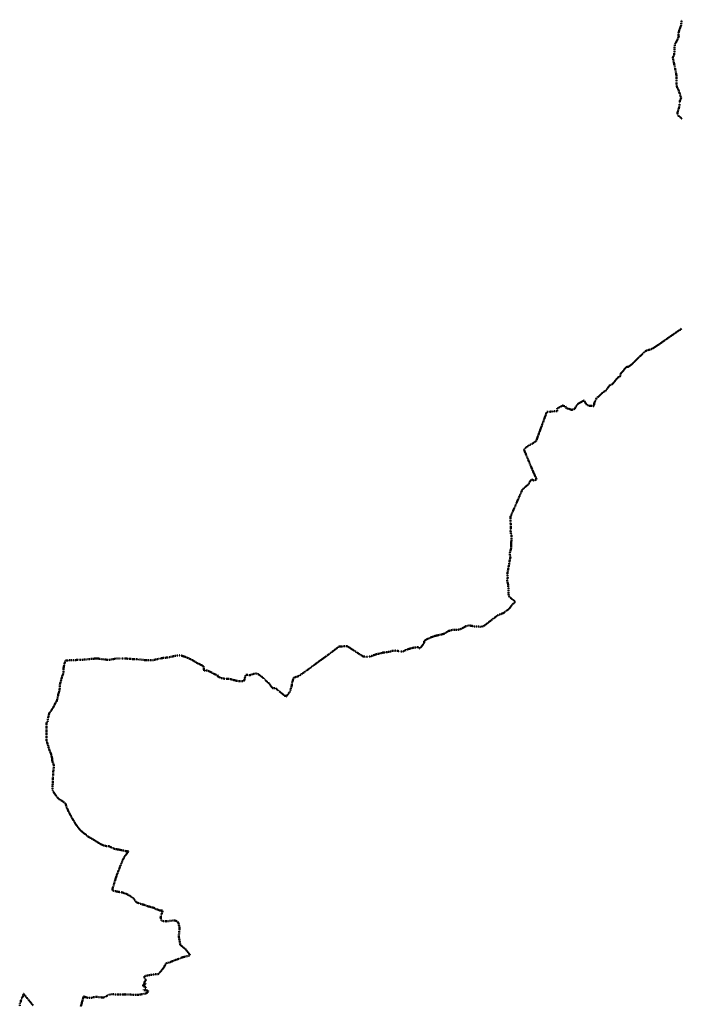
# Model space of a CAD drawing. Extents: x 6414462 to 20492237, y 5756825 to 17376351.
# Tile 2 of 127: x 6478564 to 6493818, y 5796793 to 5819504. Entities that reach past the tile are written whole.
import ezdxf

# ---------------------------------------------------------------- set-up
doc = ezdxf.new("R2010")
doc.units = 0
doc.linetypes.add('2324-2024 mdcp$0$DWUKROPK4-3', pattern=[3.48, 2, -0.46, 0.05, -0.46, 0.05, -0.46])
doc.linetypes.add('Lipnica teren 1$0$HIDDEN2', pattern=[0.1875, 0.125, -0.0625])
doc.layers.add('2324-2024 mdcp$0$GESJPO', color=7, linetype='Continuous', lineweight=50)
doc.layers.add('Lipnica teren 1$0$demontaże', color=10, linetype='Continuous')

# ---------------------------------------------------------------- blocks, each defined once
blk = doc.blocks.new('2324-2024 mdcp')
at = {"layer": '2324-2024 mdcp$0$GESJPO', "color": 7, "linetype": '2324-2024 mdcp$0$DWUKROPK4-3', "lineweight": 50}
for points in [[(6478564, 5796750), (6478570, 5796794), (6478570, 5796810), (6478572, 5796825), (6478580, 5796829), (6478590, 5796862), (6478594, 5796890), (6478596, 5796902), (6478600, 5796913), (6478603, 5796920), (6478637, 5796975), (6478645, 5797001), (6478655, 5797028), (6478654, 5797031), (6478656, 5797031), (6478658, 5797030), (6478729, 5796942), (6478802, 5796854), (6478873, 5796766)], [(6479976, 5796753), (6480007, 5796863), (6480026, 5796929), (6480038, 5796972), (6480081, 5796959), (6480120, 5796947), (6480124, 5796946), (6480133, 5796943), (6480211, 5796939), (6480231, 5796943), (6480269, 5796957), (6480290, 5796960), (6480352, 5796963), (6480384, 5796961), (6480454, 5796952), (6480482, 5796950), (6480503, 5796952), (6480533, 5796960), (6480573, 5796987), (6480602, 5797005), (6480621, 5797013), (6480652, 5797021), (6480675, 5797023), (6480711, 5797024), (6480865, 5797015), (6480936, 5797019), (6480956, 5797020), (6480992, 5797023), (6481111, 5797016), (6481281, 5797008), (6481291, 5797009), (6481452, 5797035), (6481453, 5797038), (6481476, 5797044), (6481488, 5797050), (6481511, 5797061), (6481522, 5797066), (6481513, 5797069), (6481511, 5797071), (6481510, 5797077), (6481515, 5797087), (6481524, 5797099), (6481502, 5797114), (6481487, 5797115), (6481460, 5797108), (6481447, 5797107), (6481437, 5797110), (6481427, 5797127), (6481431, 5797134), (6481455, 5797134), (6481464, 5797136), (6481467, 5797137), (6481473, 5797179), (6481465, 5797182), (6481457, 5797183), (6481454, 5797193), (6481448, 5797213), (6481442, 5797218), (6481439, 5797208), (6481425, 5797203), (6481423, 5797203), (6481405, 5797234), (6481413, 5797242), (6481419, 5797244), (6481458, 5797249), (6481465, 5797259), (6481461, 5797270), (6481449, 5797275), (6481431, 5797271), (6481430, 5797296), (6481438, 5797310), (6481463, 5797332), (6481470, 5797357), (6481460, 5797379), (6481450, 5797378), (6481443, 5797405), (6481434, 5797422), (6481428, 5797428), (6481444, 5797437), (6481466, 5797446), (6481467, 5797447), (6481478, 5797449), (6481495, 5797453), (6481516, 5797458), (6481548, 5797464), (6481588, 5797472), (6481692, 5797487), (6481702, 5797488), (6481716, 5797486), (6481756, 5797488), (6481782, 5797512), (6481840, 5797579), (6481886, 5797640), (6481937, 5797736), (6481962, 5797741), (6482043, 5797770), (6482192, 5797828), (6482258, 5797853), (6482312, 5797875), (6482352, 5797886), (6482434, 5797907), (6482438, 5797908), (6482495, 5797919), (6482498, 5797920), (6482436, 5798002), (6482396, 5798054), (6482384, 5798067), (6482294, 5798140), (6482275, 5798157), (6482271, 5798161), (6482268, 5798164), (6482265, 5798174), (6482234, 5798345), (6482233, 5798354), (6482233, 5798367), (6482245, 5798507), (6482249, 5798549), (6482249, 5798558), (6482247, 5798568), (6482228, 5798652), (6482224, 5798672), (6482195, 5798704), (6482192, 5798707), (6482188, 5798709), (6482144, 5798727), (6482137, 5798729), (6482128, 5798728), (6481946, 5798707), (6481934, 5798706), (6481863, 5798715), (6481856, 5798717), (6481839, 5798727), (6481829, 5798736), (6481825, 5798747), (6481813, 5798791), (6481814, 5798795), (6481819, 5798821), (6481826, 5798847), (6481827, 5798850), (6481835, 5798876), (6481860, 5798952), (6481858, 5798952), (6481852, 5798953), (6481810, 5798954), (6481777, 5798961), (6481752, 5798975), (6481699, 5798990), (6481691, 5798996), (6481671, 5799012), (6481626, 5799026), (6481553, 5799045), (6481551, 5799045), (6481542, 5799048), (6481539, 5799049), (6481491, 5799063), (6481433, 5799086), (6481395, 5799097), (6481332, 5799115), (6481285, 5799132), (6481257, 5799146), (6481233, 5799167), (6481205, 5799214), (6481193, 5799229), (6481156, 5799259), (6481151, 5799264), (6481131, 5799280), (6481085, 5799306), (6481049, 5799326), (6481026, 5799336), (6480965, 5799360), (6480949, 5799365), (6480923, 5799373), (6480905, 5799377), (6480894, 5799379), (6480847, 5799386), (6480819, 5799390), (6480799, 5799395), (6480766, 5799403), (6480748, 5799407), (6480719, 5799417), (6480705, 5799426), (6480698, 5799432), (6480698, 5799434), (6480727, 5799534), (6480766, 5799658), (6480795, 5799751), (6480882, 5799981), (6480930, 5800092), (6480934, 5800105), (6480976, 5800195), (6481014, 5800241), (6481047, 5800285), (6481069, 5800323), (6481056, 5800321), (6481051, 5800320), (6481007, 5800326), (6480930, 5800344), (6480838, 5800363), (6480771, 5800374), (6480743, 5800380), (6480732, 5800386), (6480705, 5800400), (6480676, 5800412), (6480639, 5800429), (6480636, 5800431), (6480630, 5800436), (6480557, 5800442), (6480495, 5800455), (6480410, 5800500), (6480235, 5800608), (6480213, 5800621), (6480131, 5800665), (6480105, 5800698), (6480036, 5800744), (6480027, 5800752), (6479954, 5800815), (6479870, 5800926), (6479864, 5800934), (6479863, 5800936), (6479784, 5801066), (6479767, 5801092), (6479746, 5801133), (6479746, 5801134), (6479686, 5801248), (6479650, 5801325), (6479624, 5801414), (6479623, 5801415), (6479622, 5801421), (6479594, 5801444), (6479549, 5801479), (6479518, 5801498), (6479513, 5801501), (6479477, 5801522), (6479463, 5801530), (6479384, 5801625), (6479378, 5801636), (6479334, 5801706), (6479327, 5801726), (6479322, 5801737), (6479324, 5801866), (6479325, 5801920), (6479326, 5802001), (6479331, 5802038), (6479336, 5802075), (6479335, 5802142), (6479341, 5802189), (6479348, 5802246), (6479348, 5802312), (6479340, 5802349), (6479323, 5802373), (6479317, 5802393), (6479315, 5802432), (6479313, 5802431), (6479314, 5802435), (6479313, 5802459), (6479292, 5802544), (6479287, 5802567), (6479276, 5802598), (6479270, 5802611), (6479259, 5802625), (6479246, 5802663), (6479232, 5802706), (6479231, 5802708), (6479226, 5802734), (6479211, 5802787), (6479203, 5802813), (6479198, 5802828), (6479186, 5802865), (6479183, 5802874), (6479181, 5802954), (6479178, 5803028), (6479178, 5803052), (6479179, 5803097), (6479181, 5803181), (6479185, 5803292), (6479187, 5803293), (6479197, 5803299), (6479207, 5803314), (6479210, 5803322), (6479221, 5803413), (6479239, 5803485), (6479244, 5803498), (6479246, 5803503), (6479258, 5803528), (6479262, 5803533), (6479265, 5803536), (6479278, 5803548), (6479285, 5803557), (6479307, 5803595), (6479337, 5803643), (6479366, 5803698), (6479374, 5803718), (6479375, 5803721), (6479377, 5803720), (6479393, 5803756), (6479404, 5803770), (6479410, 5803773), (6479414, 5803778), (6479423, 5803815), (6479444, 5803890), (6479447, 5803907), (6479457, 5803964), (6479473, 5804008), (6479475, 5804014), (6479479, 5804025), (6479480, 5804032), (6479486, 5804070), (6479490, 5804094), (6479490, 5804152), (6479489, 5804162), (6479512, 5804248), (6479512, 5804250), (6479513, 5804252), (6479533, 5804322), (6479537, 5804334), (6479547, 5804369), (6479553, 5804384), (6479571, 5804436), (6479571, 5804461), (6479571, 5804511), (6479574, 5804535), (6479576, 5804546), (6479582, 5804597), (6479604, 5804682), (6479614, 5804723), (6479627, 5804724), (6479640, 5804724), (6479750, 5804729), (6479803, 5804732), (6479838, 5804733), (6479936, 5804738), (6480075, 5804744), (6480090, 5804745), (6480095, 5804745), (6480102, 5804746), (6480162, 5804754), (6480179, 5804757), (6480228, 5804763), (6480239, 5804764), (6480256, 5804764), (6480303, 5804766), (6480316, 5804767), (6480378, 5804766), (6480403, 5804763), (6480421, 5804761), (6480457, 5804756), (6480502, 5804750), (6480558, 5804743), (6480587, 5804740), (6480619, 5804737), (6480623, 5804738), (6480647, 5804740), (6480668, 5804742), (6480715, 5804753), (6480745, 5804759), (6480756, 5804761), (6480776, 5804765), (6480827, 5804771), (6480835, 5804771), (6480844, 5804771), (6480864, 5804771), (6480894, 5804770), (6480901, 5804772), (6480973, 5804771), (6481119, 5804759), (6481125, 5804759), (6481167, 5804756), (6481271, 5804755), (6481433, 5804732), (6481512, 5804729), (6481522, 5804729), (6481628, 5804728), (6481789, 5804766), (6481871, 5804782), (6482010, 5804795), (6482048, 5804805), (6482058, 5804807), (6482092, 5804816), (6482169, 5804833), (6482227, 5804841), (6482242, 5804840), (6482244, 5804840), (6482247, 5804845), (6482277, 5804843), (6482306, 5804830), (6482354, 5804814), (6482429, 5804787), (6482466, 5804772), (6482518, 5804746), (6482556, 5804728), (6482606, 5804694), (6482671, 5804656), (6482771, 5804608), (6482798, 5804590), (6482799, 5804585), (6482806, 5804549), (6482818, 5804484), (6482829, 5804492), (6482830, 5804493), (6482834, 5804498), (6482891, 5804493), (6482982, 5804447), (6483051, 5804411), (6483135, 5804378), (6483135, 5804347), (6483213, 5804318), (6483260, 5804308), (6483291, 5804302), (6483310, 5804301), (6483338, 5804299), (6483381, 5804301), (6483406, 5804297), (6483444, 5804288), (6483477, 5804278), (6483522, 5804266), (6483534, 5804262), (6483570, 5804255), (6483624, 5804243), (6483642, 5804244), (6483733, 5804246), (6483742, 5804272), (6483743, 5804275), (6483743, 5804277), (6483767, 5804355), (6483778, 5804391), (6483811, 5804389), (6483871, 5804385), (6483878, 5804386), (6483951, 5804412), (6483972, 5804415), (6484037, 5804424), (6484156, 5804341), (6484169, 5804327), (6484191, 5804305), (6484195, 5804301), (6484233, 5804260), (6484304, 5804204), (6484362, 5804128), (6484392, 5804089), (6484409, 5804083), (6484423, 5804087), (6484466, 5804084), (6484470, 5804079), (6484560, 5804002), (6484628, 5803948), (6484666, 5803918), (6484672, 5803910), (6484681, 5803906), (6484692, 5803910), (6484698, 5803906), (6484701, 5803894), (6484705, 5803895), (6484713, 5803896), (6484798, 5804009), (6484802, 5804017), (6484837, 5804148), (6484837, 5804158), (6484843, 5804206), (6484842, 5804210), (6484862, 5804268), (6484872, 5804294), (6484882, 5804323), (6484884, 5804328), (6484927, 5804341), (6484974, 5804355), (6484997, 5804363), (6485006, 5804372), (6485041, 5804394), (6485094, 5804432), (6485161, 5804479), (6485205, 5804510), (6485247, 5804541), (6485362, 5804626), (6485467, 5804704), (6485474, 5804710), (6485525, 5804745), (6485564, 5804774), (6485673, 5804852), (6485682, 5804859), (6485684, 5804856), (6485730, 5804896), (6485766, 5804923), (6485927, 5805045), (6485937, 5805046), (6485942, 5805046), (6485994, 5805049), (6486099, 5805052), (6486115, 5805053), (6486194, 5805002), (6486195, 5805001), (6486196, 5805001), (6486196, 5805000), (6486223, 5804983), (6486293, 5804938), (6486330, 5804914), (6486479, 5804818), (6486487, 5804814), (6486516, 5804814), (6486551, 5804811), (6486574, 5804809), (6486600, 5804809), (6486618, 5804812), (6486636, 5804816), (6486640, 5804817), (6486695, 5804831), (6486717, 5804842), (6486755, 5804855), (6486789, 5804867), (6486840, 5804878), (6486869, 5804884), (6486905, 5804894), (6486937, 5804912), (6486939, 5804903), (6486945, 5804904), (6486956, 5804904), (6487018, 5804914), (6487095, 5804927), (6487159, 5804947), (6487259, 5804951), (6487263, 5804950), (6487322, 5804930), (6487338, 5804930), (6487369, 5804931), (6487404, 5804932), (6487456, 5804959), (6487566, 5804998), (6487643, 5805018), (6487667, 5805022), (6487739, 5805030), (6487773, 5805033), (6487785, 5805022), (6487782, 5805002), (6487791, 5805001), (6487797, 5805007), (6487831, 5805044), (6487867, 5805103), (6487888, 5805128), (6487889, 5805142), (6487891, 5805171), (6487909, 5805189), (6487998, 5805234), (6488021, 5805246), (6488142, 5805289), (6488323, 5805333), (6488335, 5805336), (6488364, 5805346), (6488422, 5805385), (6488446, 5805402), (6488556, 5805430), (6488645, 5805429), (6488659, 5805430), (6488670, 5805431), (6488720, 5805444), (6488768, 5805468), (6488824, 5805497), (6488845, 5805513), (6488850, 5805515), (6488883, 5805523), (6488922, 5805527), (6488954, 5805527), (6489032, 5805514), (6489049, 5805509), (6489145, 5805504), (6489194, 5805503), (6489227, 5805507), (6489253, 5805516), (6489270, 5805527), (6489285, 5805534), (6489351, 5805585), (6489365, 5805596), (6489467, 5805675), (6489475, 5805681), (6489556, 5805742), (6489576, 5805760), (6489595, 5805771), (6489661, 5805793), (6489719, 5805819), (6489731, 5805824), (6489782, 5805867), (6489788, 5805872), (6489817, 5805891), (6489822, 5805893), (6489824, 5805895), (6489836, 5805907), (6489840, 5805909), (6489851, 5805920), (6489862, 5805930), (6489875, 5805951), (6489894, 5805979), (6489928, 5806019), (6489989, 5806071), (6489992, 5806073), (6489991, 5806074), (6489988, 5806080), (6489986, 5806086), (6489947, 5806117), (6489933, 5806124), (6489904, 5806148), (6489879, 5806168), (6489854, 5806189), (6489850, 5806201), (6489836, 5806254), (6489832, 5806347), (6489829, 5806453), (6489834, 5806454), (6489801, 5806557), (6489816, 5806636), (6489806, 5806714), (6489839, 5806899), (6489851, 5806941), (6489855, 5806994), (6489858, 5807019), (6489875, 5807093), (6489879, 5807111), (6489864, 5807170), (6489861, 5807189), (6489893, 5807309), (6489893, 5807369), (6489892, 5807408), (6489897, 5807449), (6489898, 5807460), (6489903, 5807503), (6489904, 5807571), (6489905, 5807591), (6489896, 5807626), (6489885, 5807679), (6489884, 5807698), (6489883, 5807727), (6489887, 5807805), (6489885, 5807875), (6489879, 5807911), (6489880, 5808021), (6489879, 5808024), (6489876, 5808029), (6489878, 5808032), (6489881, 5808037), (6489882, 5808051), (6489890, 5808056), (6489900, 5808080), (6489909, 5808102), (6489942, 5808181), (6489961, 5808223), (6489967, 5808235), (6490025, 5808373), (6490088, 5808515), (6490112, 5808571), (6490129, 5808611), (6490137, 5808629), (6490148, 5808653), (6490153, 5808663), (6490158, 5808670), (6490192, 5808700), (6490202, 5808707), (6490222, 5808726), (6490287, 5808781), (6490298, 5808792), (6490323, 5808838), (6490342, 5808873), (6490370, 5808903), (6490402, 5808879), (6490438, 5808876), (6490483, 5808899), (6490463, 5808943), (6490441, 5808994), (6490434, 5809009), (6490406, 5809072), (6490399, 5809088), (6490379, 5809136), (6490309, 5809299), (6490304, 5809312), (6490262, 5809415), (6490261, 5809419), (6490237, 5809477), (6490235, 5809482), (6490192, 5809584), (6490192, 5809586), (6490190, 5809589), (6490223, 5809623), (6490253, 5809648), (6490284, 5809669), (6490304, 5809680), (6490317, 5809688), (6490338, 5809700), (6490366, 5809713), (6490381, 5809720), (6490417, 5809746), (6490445, 5809769), (6490474, 5809788), (6490525, 5809930), (6490660, 5810298), (6490718, 5810456), (6490726, 5810460), (6490739, 5810457), (6490777, 5810458), (6490812, 5810464), (6490878, 5810474), (6490886, 5810477), (6490957, 5810477), (6490959, 5810537), (6491024, 5810572), (6491084, 5810602), (6491156, 5810576), (6491158, 5810564), (6491159, 5810547), (6491295, 5810504), (6491357, 5810525), (6491405, 5810605), (6491433, 5810642), (6491576, 5810721), (6491632, 5810626), (6491704, 5810595), (6491799, 5810592), (6491816, 5810673), (6491855, 5810744), (6491861, 5810778), (6491888, 5810795), (6491907, 5810805), (6491957, 5810857), (6492022, 5810914), (6492076, 5810948), (6492170, 5811073), (6492233, 5811099), (6492356, 5811253), (6492402, 5811266), (6492424, 5811348), (6492484, 5811409), (6492512, 5811454), (6492571, 5811503), (6492589, 5811493), (6492679, 5811554), (6492729, 5811606), (6492748, 5811625), (6492793, 5811670), (6492831, 5811706), (6492930, 5811801), (6492981, 5811850), (6492994, 5811862), (6493015, 5811869), (6493150, 5811915), (6493174, 5811931), (6493233, 5811969), (6493237, 5811971), (6493303, 5812014), (6493317, 5812024), (6493340, 5812040), (6493366, 5812058), (6493370, 5812061), (6493386, 5812072), (6493403, 5812084), (6493405, 5812085), (6493436, 5812106), (6493440, 5812109), (6493452, 5812118), (6493485, 5812141), (6493499, 5812151), (6493501, 5812152), (6493517, 5812164), (6493550, 5812187), (6493584, 5812211), (6493589, 5812214), (6493638, 5812248), (6493644, 5812252), (6493654, 5812259), (6493680, 5812278), (6493693, 5812286), (6493737, 5812317), (6493764, 5812334), (6493778, 5812343), (6493784, 5812345), (6493792, 5812349), (6493795, 5812350), (6493799, 5812352), (6493801, 5812353), (6493820, 5812379)], [(6493831, 5817223), (6493749, 5817290), (6493744, 5817294), (6493732, 5817303), (6493730, 5817362), (6493737, 5817385), (6493758, 5817451), (6493766, 5817482), (6493772, 5817503), (6493776, 5817528), (6493779, 5817576), (6493782, 5817626), (6493791, 5817646), (6493814, 5817696), (6493791, 5817766), (6493774, 5817820), (6493760, 5817868), (6493715, 5817959), (6493708, 5818023), (6493708, 5818057), (6493710, 5818198), (6493682, 5818338), (6493658, 5818459), (6493657, 5818466), (6493630, 5818585), (6493621, 5818624), (6493657, 5818708), (6493660, 5818840), (6493673, 5818941), (6493702, 5818991), (6493715, 5819015), (6493718, 5819023), (6493737, 5819063), (6493758, 5819113), (6493754, 5819161), (6493758, 5819214), (6493759, 5819219), (6493773, 5819272), (6493810, 5819360), (6493811, 5819366), (6493813, 5819376), (6493829, 5819504)]]:
    blk.add_lwpolyline(points, dxfattribs=at)
blk = doc.blocks.new('Lipnica teren 1')
at = {"layer": 'Lipnica teren 1$0$demontaże', "linetype": 'Lipnica teren 1$0$HIDDEN2'}
blk.add_blockref('2324-2024 mdcp', (0, 0), dxfattribs=at)

msp = doc.modelspace()

# ---------------------------------------------------------------- block references
msp.add_blockref('Lipnica teren 1', (0, 0))

doc.saveas('drawing.dxf')
